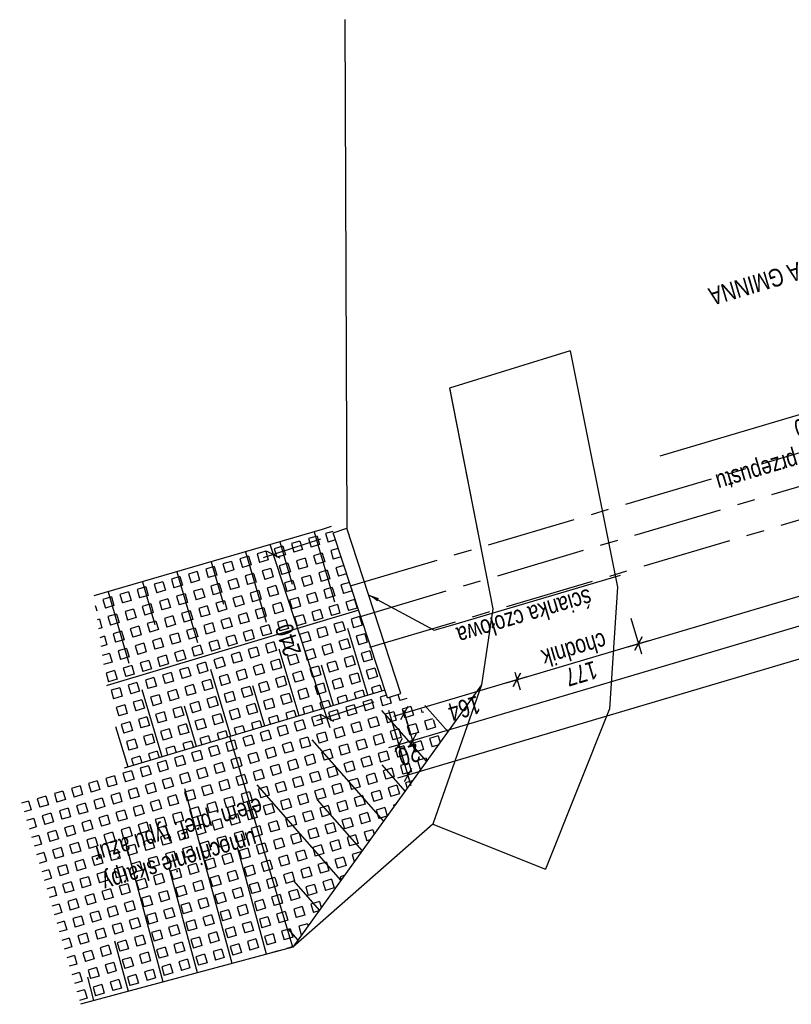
# Model space of a CAD drawing. Header units: metres. Extents: x 7437403 to 7437771, y 5556473 to 5556945.
# Tile 1 of 23: x 7437508 to 7437519, y 5556680 to 5556694. Entities that reach past the tile are written whole.
import ezdxf

# ---------------------------------------------------------------- set-up
doc = ezdxf.new("R2010")
doc.units = ezdxf.units.M
doc.header["$MEASUREMENT"] = 0
doc.linetypes.add('CENTER', pattern=[2, 1.25, -0.25, 0.25, -0.25])
doc.layers.get('0').update_dxf_attribs({"color": 250})
doc.layers.add('00ZieSka-S', color=7, linetype='Continuous')
doc.layers.add('_ PTC Kon_Bet_Kon', color=3, linetype='Continuous')
doc.layers.add('_ PTC Kon_Bet', color=3, linetype='Continuous', lineweight=0)
doc.styles.add('CDMSTYLE', font='CDMSIMPL', dxfattribs={"width": 0.8, "bigfont": 'CDMBIGPL'})
doc.dimstyles.new('CDM-ME100CM', dxfattribs={"dimscale": 0.1, "dimtxt": 2.5, "dimasz": 1.5, "dimexe": 1.5, "dimexo": 2, "dimgap": 0.5, "dimtad": 1, "dimdec": 0, "dimlfac": 100, "dimrnd": 0.1, "dimzin": 9, "dimtxsty": 'CDMSTYLE', "dimblk": 'OBLIQUE', "dimcen": 2.5, "dimdle": 1.5, "dimclrd": 1, "dimclre": 1, "dimclrt": 2, "dimadec": 0, "dimazin": 2, "dimtfac": 1, "dimtdec": 0, "dimtix": 1, "dimtmove": 1, "dimatfit": 3, "dimfxl": 0, "dimtvp": 1, "dimtolj": 1, "dimtzin": 0, "dimlwd": 25, "dimlwe": 25, "dimarcsym": 0})
pattern_1 = [(196.5094, (7437518.71688, 5556687.63931), (0.0355216, -0.1198466), [0.125, -0.125]), (286.5094, (7437518.71688, 5556687.63931), (0.1198466, 0.0355216), [0.125, -0.125])]

# ---------------------------------------------------------------- blocks, each defined once
blk = doc.blocks.new('_OBLIQUE')
at = {"color": 0, "linetype": 'ByBlock'}
blk.add_line((-0.5, -0.5), (0.5, 0.5), dxfattribs=at)
blk = doc.blocks.new('*D47')
at = {"layer": '_ PTC Kon_Bet_Kon', "color": 1, "linetype": 'Continuous', "lineweight": 25}
for p, q in [((7437524.416, 5556687.784), (7437524.57, 5556687.263)), ((7437524.671, 5556687.45), (7437513.08, 5556684.014)), ((7437513.097, 5556684.485), (7437513.266, 5556683.913))]:
    blk.add_line(p, q, dxfattribs=at)
at = {"layer": 'Defpoints', "color": 0, "linetype": 'Continuous', "lineweight": 25}
for p in [(7437524.359, 5556687.976), (7437513.04, 5556684.677), (7437513.224, 5556684.057)]:
    blk.add_point(p, dxfattribs=at)
at = {"layer": '_ PTC Kon_Bet_Kon', "color": 1, "linetype": 'Continuous', "lineweight": 25, "xscale": 0.15, "yscale": 0.15, "zscale": 0.15}
for p, rotation in [((7437524.527, 5556687.407), 16.50938893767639), ((7437513.224, 5556684.057), 196.5093889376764)]:
    blk.add_blockref('_OBLIQUE', p, dxfattribs=dict(at, rotation=rotation))
at = {"layer": '_ PTC Kon_Bet_Kon', "color": 2, "linetype": 'Continuous', "lineweight": 25, "insert": (7437518.925, 5556685.564), "char_height": 0.25, "attachment_point": 5, "rotation": 196.5094, "style": 'CDMSTYLE'}
blk.add_mtext('\\A1;1179', dxfattribs=at)
blk = doc.blocks.new('*D48')
at = {"layer": '_ PTC Kon_Bet_Kon', "color": 1, "linetype": 'Continuous', "lineweight": 25}
for p, q in [((7437512.889, 5556684.482), (7437513.074, 5556683.856)), ((7437513.097, 5556684.485), (7437513.266, 5556683.913)), ((7437513.032, 5556684), (7437512.888, 5556683.957)), ((7437513.224, 5556684.057), (7437513.032, 5556684)), ((7437513.224, 5556684.057), (7437513.367, 5556684.099))]:
    blk.add_line(p, q, dxfattribs=at)
at = {"layer": 'Defpoints', "color": 0, "linetype": 'Continuous', "lineweight": 25}
for p in [(7437512.832, 5556684.674), (7437513.04, 5556684.677), (7437513.032, 5556684)]:
    blk.add_point(p, dxfattribs=at)
at = {"layer": '_ PTC Kon_Bet_Kon', "color": 1, "linetype": 'Continuous', "lineweight": 25, "xscale": 0.15, "yscale": 0.15, "zscale": 0.15}
for p, rotation in [((7437513.224, 5556684.057), 196.5093889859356), ((7437513.032, 5556684), 16.50938898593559)]:
    blk.add_blockref('_OBLIQUE', p, dxfattribs=dict(at, rotation=rotation))
at = {"layer": '_ PTC Kon_Bet_Kon', "color": 2, "linetype": 'Continuous', "lineweight": 25, "insert": (7437513.177, 5556683.861), "char_height": 0.25, "attachment_point": 5, "rotation": 196.5094, "style": 'CDMSTYLE'}
blk.add_mtext('\\A1;20', dxfattribs=at)
blk = doc.blocks.new('*D49')
at = {"layer": '_ PTC Kon_Bet_Kon', "color": 1, "linetype": 'Continuous', "lineweight": 25}
for p, q in [((7437524.634, 5556687.612), (7437524.849, 5556686.884)), ((7437524.951, 5556687.071), (7437513.014, 5556683.533)), ((7437512.982, 5556684.17), (7437513.2, 5556683.431))]:
    blk.add_line(p, q, dxfattribs=at)
at = {"layer": 'Defpoints', "color": 0, "linetype": 'Continuous', "lineweight": 25}
for p in [(7437524.577, 5556687.803), (7437512.925, 5556684.361), (7437513.158, 5556683.575)]:
    blk.add_point(p, dxfattribs=at)
at = {"layer": '_ PTC Kon_Bet_Kon', "color": 1, "linetype": 'Continuous', "lineweight": 25, "xscale": 0.15, "yscale": 0.15, "zscale": 0.15}
for p, rotation in [((7437524.807, 5556687.028), 16.50938893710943), ((7437513.158, 5556683.575), 196.5093889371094)]:
    blk.add_blockref('_OBLIQUE', p, dxfattribs=dict(at, rotation=rotation))
at = {"layer": '_ PTC Kon_Bet_Kon', "color": 2, "linetype": 'Continuous', "lineweight": 25, "insert": (7437519.032, 5556685.134), "char_height": 0.25, "attachment_point": 5, "rotation": 196.5094, "style": 'CDMSTYLE'}
blk.add_mtext('\\A1;1215', dxfattribs=at)
blk = doc.blocks.new('*D50')
at = {"layer": '_ PTC Kon_Bet_Kon', "color": 1, "linetype": 'Continuous', "lineweight": 25}
for p, q in [((7437514.655, 5556685.013), (7437514.728, 5556684.766)), ((7437512.965, 5556684.4), (7437514.829, 5556684.953)), ((7437513.097, 5556684.485), (7437513.152, 5556684.299))]:
    blk.add_line(p, q, dxfattribs=at)
at = {"layer": 'Defpoints', "color": 0, "linetype": 'Continuous', "lineweight": 25}
for p in [(7437514.598, 5556685.205), (7437514.685, 5556684.91), (7437513.04, 5556684.677)]:
    blk.add_point(p, dxfattribs=at)
at = {"layer": '_ PTC Kon_Bet_Kon', "color": 1, "linetype": 'Continuous', "lineweight": 25, "xscale": 0.15, "yscale": 0.15, "zscale": 0.15}
for p, rotation in [((7437514.685, 5556684.91), 16.50938894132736), ((7437513.109, 5556684.443), 196.5093889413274)]:
    blk.add_blockref('_OBLIQUE', p, dxfattribs=dict(at, rotation=rotation))
at = {"layer": '_ PTC Kon_Bet_Kon', "color": 2, "linetype": 'Continuous', "lineweight": 25, "insert": (7437513.947, 5556684.509), "char_height": 0.25, "attachment_point": 5, "rotation": 196.5094, "style": 'CDMSTYLE'}
blk.add_mtext('\\A1;164', dxfattribs=at)
blk = doc.blocks.new('*D51')
at = {"layer": '_ PTC Kon_Bet_Kon', "color": 1, "linetype": 'Continuous', "lineweight": 25}
for p, q in [((7437516.279, 5556685.769), (7437516.427, 5556685.27)), ((7437514.541, 5556684.867), (7437516.528, 5556685.456)), ((7437514.655, 5556685.013), (7437514.728, 5556684.766))]:
    blk.add_line(p, q, dxfattribs=at)
at = {"layer": 'Defpoints', "color": 0, "linetype": 'Continuous', "lineweight": 25}
for p in [(7437516.222, 5556685.961), (7437516.384, 5556685.414), (7437514.598, 5556685.205)]:
    blk.add_point(p, dxfattribs=at)
at = {"layer": '_ PTC Kon_Bet_Kon', "color": 1, "linetype": 'Continuous', "lineweight": 25, "xscale": 0.15, "yscale": 0.15, "zscale": 0.15}
for p, rotation in [((7437516.384, 5556685.414), 16.50938893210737), ((7437514.685, 5556684.91), 196.5093889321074)]:
    blk.add_blockref('_OBLIQUE', p, dxfattribs=dict(at, rotation=rotation))
at = {"layer": '_ PTC Kon_Bet_Kon', "color": 2, "linetype": 'Continuous', "lineweight": 25, "char_height": 0.25, "attachment_point": 5, "rotation": 196.5094, "style": 'CDMSTYLE'}
for s, insert in [('chodnik', (7437515.485, 5556685.33)), ('177', (7437515.584, 5556684.994))]:
    blk.add_mtext(s, dxfattribs=dict(at, insert=insert))
blk = doc.blocks.new('*D52')
at = {"layer": '_ PTC Kon_Bet_Kon', "color": 1, "linetype": 'Continuous', "lineweight": 25}
for p, q in [((7437522.211, 5556687.914), (7437522.464, 5556687.059)), ((7437516.24, 5556685.371), (7437522.566, 5556687.246)), ((7437516.279, 5556685.769), (7437516.427, 5556685.27))]:
    blk.add_line(p, q, dxfattribs=at)
at = {"layer": 'Defpoints', "color": 0, "linetype": 'Continuous', "lineweight": 25}
for p in [(7437522.154, 5556688.105), (7437522.422, 5556687.203), (7437516.222, 5556685.961)]:
    blk.add_point(p, dxfattribs=at)
at = {"layer": '_ PTC Kon_Bet_Kon', "color": 1, "linetype": 'Continuous', "lineweight": 25, "xscale": 0.15, "yscale": 0.15, "zscale": 0.15}
for p, rotation in [((7437522.422, 5556687.203), 16.50938894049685), ((7437516.384, 5556685.414), 196.5093889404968)]:
    blk.add_blockref('_OBLIQUE', p, dxfattribs=dict(at, rotation=rotation))
at = {"layer": '_ PTC Kon_Bet_Kon', "color": 2, "linetype": 'Continuous', "lineweight": 25, "char_height": 0.25, "attachment_point": 5, "rotation": 196.5094, "style": 'CDMSTYLE'}
for s, insert in [('jezdnia', (7437519.341, 5556686.516)), ('630', (7437519.453, 5556686.141))]:
    blk.add_mtext(s, dxfattribs=dict(at, insert=insert))
blk = doc.blocks.new('*D54')
at = {"layer": '_ PTC Kon_Bet_Kon', "color": 1, "linetype": 'Continuous', "lineweight": 25}
for p, q in [((7437511.936, 5556686.875), (7437511.136, 5556686.613)), ((7437512.072, 5556684.236), (7437511.232, 5556686.802)), ((7437512.683, 5556684.594), (7437511.883, 5556684.332))]:
    blk.add_line(p, q, dxfattribs=at)
at = {"layer": 'Defpoints', "color": 0, "linetype": 'Continuous', "lineweight": 25}
for p in [(7437512.126, 5556686.937), (7437511.279, 5556686.659), (7437512.873, 5556684.656)]:
    blk.add_point(p, dxfattribs=at)
at = {"layer": '_ PTC Kon_Bet_Kon', "color": 1, "linetype": 'Continuous', "lineweight": 25, "xscale": 0.15, "yscale": 0.15, "zscale": 0.15}
for p, rotation in [((7437511.279, 5556686.659), 108.134185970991), ((7437512.026, 5556684.379), 288.134185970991)]:
    blk.add_blockref('_OBLIQUE', p, dxfattribs=dict(at, rotation=rotation))
at = {"layer": '_ PTC Kon_Bet_Kon', "color": 2, "linetype": 'Continuous', "lineweight": 25, "insert": (7437511.486, 5556685.465), "char_height": 0.25, "attachment_point": 5, "rotation": 108.1342, "style": 'CDMSTYLE'}
blk.add_mtext('\\A1;240', dxfattribs=at)

msp = doc.modelspace()

# ---------------------------------------------------------------- hatches: boundary and pattern name
at = {"layer": '_ PTC Kon_Bet_Kon', "linetype": 'Continuous', "lineweight": 25}
h = msp.add_hatch(dxfattribs=at)
h.set_pattern_fill('SQUARE', color=251, style=0)
h.set_pattern_definition(pattern_1)
h.paths.add_polyline_path([(7437512.47, 5556685.88), (7437512.086, 5556687.052), (7437508.769, 5556686.085), (7437508.944, 5556684.826)])
h.paths.add_polyline_path([(7437511.407, 5556685.102), (7437511.208, 5556685.71), (7437511.565, 5556685.827), (7437511.764, 5556685.219)], flags=25)
h = msp.add_hatch(dxfattribs=at)
h.set_pattern_fill('SQUARE', color=251, style=0)
h.set_pattern_definition(pattern_1)
h.paths.add_polyline_path([(7437512.838, 5556684.763), (7437509.245, 5556683.687), (7437508.943, 5556684.827), (7437512.47, 5556685.88)])
h.paths.add_polyline_path([(7437511.407, 5556685.102), (7437511.208, 5556685.71), (7437511.565, 5556685.827), (7437511.764, 5556685.219)], flags=24)
h = msp.add_hatch(dxfattribs=at)
h.set_pattern_fill('SQUARE', color=251, style=0)
h.set_pattern_definition([(196.5093889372, (14875037.43376, 11113375.27862), (0.0355215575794, -0.1198466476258), [0.125, -0.125]), (286.5093889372, (14875037.43376, 11113375.27862), (0.1198466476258, 0.0355215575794), [0.125, -0.125])])
h.paths.add_polyline_path([(7437512.838, 5556684.763), (7437512.873, 5556684.656), (7437513.063, 5556684.718), (7437513.719, 5556684.185), (7437511.55, 5556681.17), (7437508.581, 5556680.369), (7437507.731, 5556683.27), (7437509.293, 5556683.691), (7437512.838, 5556684.763)])
h.paths.add_polyline_path([(7437513.446, 5556683.745), (7437513.016, 5556683.617), (7437512.909, 5556683.977), (7437513.339, 5556684.104)], flags=25)
h.paths.add_polyline_path([(7437512.156, 5556682.814), (7437508.895, 5556681.847), (7437508.646, 5556682.686), (7437511.907, 5556683.653)], flags=24)

# ---------------------------------------------------------------- linework, layer by layer
at = {"layer": '00ZieSka-S', "color": 63, "lineweight": 25}
for p, q in [((7437511.849, 5556686.979), (7437512.135, 5556685.998)), ((7437511.369, 5556686.839), (7437511.541, 5556686.247)), ((7437510.889, 5556686.699), (7437511.178, 5556685.714)), ((7437510.409, 5556686.559), (7437510.582, 5556685.964)), ((7437509.929, 5556686.42), (7437510.218, 5556685.428)), ((7437509.449, 5556686.28), (7437509.623, 5556685.681)), ((7437508.969, 5556686.14), (7437509.259, 5556685.143)), ((7437512.598, 5556684.691), (7437512.318, 5556685.626)), ((7437511.64, 5556684.404), (7437511.359, 5556685.339)), ((7437512.119, 5556684.548), (7437511.951, 5556685.111)), ((7437510.683, 5556684.117), (7437510.402, 5556685.054)), ((7437509.725, 5556683.83), (7437509.444, 5556684.767)), ((7437511.161, 5556684.261), (7437510.993, 5556684.824)), ((7437510.204, 5556683.974), (7437510.034, 5556684.538)), ((7437513.419, 5556683.768), (7437512.794, 5556684.478)), ((7437513.719, 5556684.185), (7437513.398, 5556684.549)), ((7437509.246, 5556683.687), (7437509.076, 5556684.251)), ((7437512.82, 5556682.936), (7437511.822, 5556684.07)), ((7437513.12, 5556683.352), (7437512.799, 5556683.717)), ((7437510.701, 5556680.941), (7437510.041, 5556683.384)), ((7437512.222, 5556682.104), (7437511.051, 5556683.44)), ((7437512.521, 5556682.52), (7437511.898, 5556683.23)), ((7437509.736, 5556680.68), (7437509.196, 5556682.693)), ((7437511.184, 5556681.071), (7437510.784, 5556682.549)), ((7437510.218, 5556680.81), (7437509.822, 5556682.276)), ((7437511.922, 5556681.687), (7437511.569, 5556682.09)), ((7437511.622, 5556681.27), (7437511.496, 5556681.414)), ((7437509.253, 5556680.55), (7437509.063, 5556681.252)), ((7437508.77, 5556680.42), (7437508.682, 5556680.747))]:
    msp.add_line(p, q, dxfattribs=at)
at = {"layer": '_ PTC Kon_Bet', "color": 115, "lineweight": 25}
msp.add_line((7437511.55, 5556681.17), (7437510.668, 5556684.113), dxfattribs=at)
for points in [[(7437512.088, 5556687.053), (7437511.962, 5556687.012), (7437508.769, 5556686.082)], [(7437512.472, 5556685.881), (7437508.953, 5556684.83), (7437508.944, 5556684.826)], [(7437514.19, 5556684.84), (7437511.55, 5556681.17)], [(7437512.838, 5556684.763), (7437509.19, 5556683.67)]]:
    msp.add_lwpolyline(points, dxfattribs=at)
at = {"layer": '_ PTC Kon_Bet_Kon', "color": 2, "linetype": 'CENTER', "lineweight": 25}
for p, q in [((7437512.371, 5556686.228), (7437523.992, 5556689.672)), ((7437512.499, 5556685.796), (7437524.636, 5556689.394)), ((7437512.627, 5556685.365), (7437524.305, 5556688.826))]:
    msp.add_line(p, q, dxfattribs=at)
at = {"layer": '_ PTC Kon_Bet_Kon', "color": 3, "linetype": 'Continuous', "lineweight": 25}
for p, q in [((7437515.43, 5556689.51), (7437516.09, 5556686.202)), ((7437512.117, 5556686.965), (7437512.307, 5556687.028)), ((7437512.873, 5556684.656), (7437512.117, 5556686.965)), ((7437513.063, 5556684.718), (7437512.307, 5556687.028)), ((7437516.09, 5556686.202), (7437515.98, 5556684.5)), ((7437512.873, 5556684.656), (7437513.063, 5556684.718)), ((7437515.98, 5556684.5), (7437515.083, 5556682.26)), ((7437513.51, 5556682.89), (7437515.083, 5556682.26))]:
    msp.add_line(p, q, dxfattribs=at)
for points in [[(7437512.277, 5556694.143), (7437512.307, 5556687.028)], [(7437515.43, 5556689.51), (7437513.74, 5556688.99), (7437514.045, 5556687.445), (7437514.35, 5556685.9), (7437514.19, 5556684.84), (7437513.85, 5556683.865), (7437513.51, 5556682.89)], [(7437513.745, 5556688.967), (7437514.35, 5556685.9), (7437514.19, 5556684.84), (7437513.51, 5556682.89), (7437511.55, 5556681.17), (7437508.581, 5556680.369)]]:
    msp.add_lwpolyline(points, dxfattribs=at)

# ---------------------------------------------------------------- texts
at = {"layer": '_ PTC Kon_Bet_Kon', "color": 2, "linetype": 'Continuous', "lineweight": 25, "char_height": 0.25, "rotation": 196.5094, "style": 'CDMSTYLE'}
for s, insert, attachment_point in [('DROGA GMINNA', (7437519.382, 5556690.987), 7), ('oś istn. przepustu\\PDN900', (7437519.336, 5556688.77), 7), ('ścianka czołowa', (7437513.82, 5556685.636), 9), ('umocnienie skarpy \\Pelem. pref. typu ażur', (7437508.724, 5556682.644), 9)]:
    msp.add_mtext(s, dxfattribs=dict(at, insert=insert, attachment_point=attachment_point))

# ---------------------------------------------------------------- dimensions: what is measured, and where the dimension line sits
at = {"layer": '_ PTC Kon_Bet_Kon', "color": 3, "linetype": 'Continuous', "lineweight": 25}
for base, p1, p2, text, picture, middle in [((7437522.422, 5556687.203), (7437516.222, 5556685.961), (7437522.154, 5556688.105), '<>\\Xjezdnia', '*D52', (7437519.403, 5556686.308)), ((7437516.384, 5556685.414), (7437514.598, 5556685.205), (7437516.222, 5556685.961), '<>\\Xchodnik', '*D51', (7437515.534, 5556685.162))]:
    dim = msp.add_linear_dim(base=base, p1=p1, p2=p2, angle=196.5094, text=text, dimstyle='CDM-ME100CM', dxfattribs=at)
    dim.commit()
    dim.dimension.update_dxf_attribs({"geometry": picture, "text_midpoint": middle})
for base, p1, p2, picture, middle in [((7437513.224, 5556684.057), (7437524.359, 5556687.976), (7437513.04, 5556684.677), '*D47', (7437518.925, 5556685.564)), ((7437513.158, 5556683.575), (7437524.577, 5556687.803), (7437512.925, 5556684.361), '*D49', (7437519.032, 5556685.134)), ((7437514.685, 5556684.91), (7437513.04, 5556684.677), (7437514.598, 5556685.205), '*D50', (7437513.947, 5556684.509)), ((7437513.032, 5556684), (7437513.04, 5556684.677), (7437512.832, 5556684.674), '*D48', (7437513.177, 5556683.861))]:
    dim = msp.add_linear_dim(base=base, p1=p1, p2=p2, angle=196.5094, dimstyle='CDM-ME100CM', dxfattribs=at)
    dim.commit()
    dim.dimension.update_dxf_attribs({"geometry": picture, "text_midpoint": middle})
dim = msp.add_aligned_dim(p1=(7437512.873, 5556684.656), p2=(7437512.126, 5556686.937), distance=0.891, dimstyle='CDM-ME100CM', dxfattribs=at)
dim.commit()
dim.dimension.update_dxf_attribs({"geometry": '*D54', "text_midpoint": (7437511.486, 5556685.465)})

# ---------------------------------------------------------------- leaders
at = {"layer": '_ PTC Kon_Bet_Kon', "color": 3, "linetype": 'Continuous', "lineweight": 25, "annotation_type": 0, "has_hookline": 1, "horizontal_direction": (-0.958773, -0.284172, 0)}
for points, hookline_direction, text_width in [([(7437520.404, 5556688.139), (7437519.645, 5556688.914), (7437519.37, 5556688.832)], 0, 2.752), ([(7437512.611, 5556686.099), (7437513.528, 5556685.601), (7437513.758, 5556685.669)], 1, 2.429)]:
    msp.add_leader(points, dimstyle='CDM-ME100CM', override={"dimgap": 0.5, "dimtad": 1}, dxfattribs=dict(at, hookline_direction=hookline_direction, text_width=text_width))

doc.saveas('drawing.dxf')
